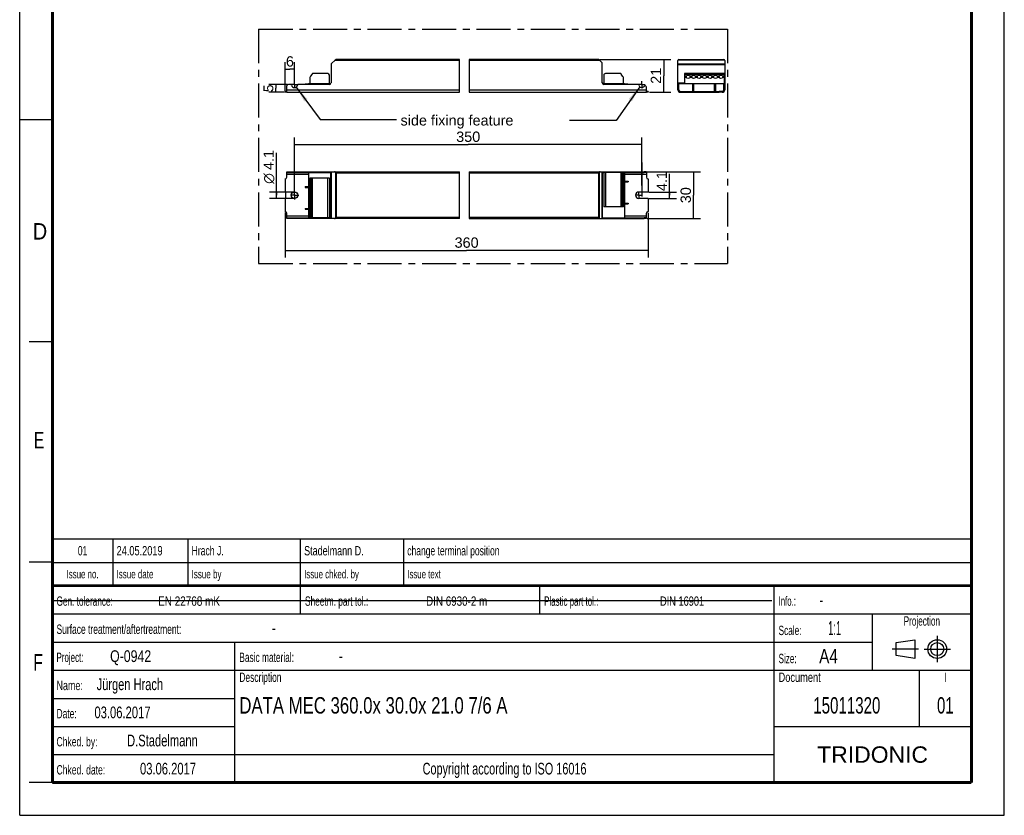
# Model space of a CAD drawing. Header units: millimetres. Extents: x 0 to 210, y 0 to 297.
# Tile 1 of 2: x 0 to 210, y 0 to 170. Entities that reach past the tile are written whole.
import ezdxf
from ezdxf.enums import TextEntityAlignment as Align

# ---------------------------------------------------------------- set-up
doc = ezdxf.new("R2010")
doc.units = ezdxf.units.MM
doc.header["$LTSCALE"] = 19.36
doc.linetypes.add('CENTER', pattern=[0.6, 0.375, -0.075, 0.075, -0.075])
doc.layers.get('0').update_dxf_attribs({"linetype": 'CONTINUOUS'})
for name, color, linetype in [('DEFAULT_1', 7, 'CENTER'), ('Z_AXIS', 7, 'CONTINUOUS'), ('Z_DIM_2D', 7, 'CONTINUOUS'), ('Z_NOTICE', 7, 'CONTINUOUS')]:
    doc.layers.add(name, color=color, linetype=linetype)
doc.styles.get("Standard").update_dxf_attribs({"font": 'txt', "width": 0.7})
doc.styles.add('TEXTSTYLE_2', font='txt', dxfattribs={"width": 0.75})
doc.styles.add('TEXTSTYLE_3', font='helveticaneueltw1g-ltcn.otf')
doc.styles.add('TEXTSTYLE_4', font='gdt', dxfattribs={"width": 0.7})
doc.styles.add('TEXTSTYLE_5', font='arial.ttf')
doc.dimstyles.new('DIMSTYLE_1', dxfattribs={"dimtxt": 2.2, "dimasz": 3.5, "dimexe": 1.5, "dimexo": 0, "dimgap": 0.55, "dimtad": 1, "dimdec": 1, "dimlfac": 3, "dimdsep": 46, "dimtxsty": 'TEXTSTYLE_3', "dimblk": '_FILLED', "dimblk1": '_FILLED', "dimblk2": '_FILLED', "dimcen": 0.09, "dimclrt": 5, "dimadec": 1, "dimazin": 2, "dimtp": 0.1, "dimtm": 0.1, "dimtfac": 1, "dimtdec": 1, "dimtofl": 0, "dimtmove": 0, "dimatfit": 3, "dimldrblk": '_FILLED', "dimfxl": 1, "dimtolj": 1, "dimarcsym": 0})
doc.dimstyles.new('DIMSTYLE_2', dxfattribs={"dimtxt": 2.2, "dimasz": 3.5, "dimexe": 1.5, "dimexo": 0, "dimgap": 0.55, "dimtad": 1, "dimdec": 1, "dimlfac": 3, "dimdsep": 46, "dimtxsty": 'TEXTSTYLE_3', "dimblk": '_FILLED', "dimblk1": '_FILLED', "dimblk2": '_FILLED', "dimcen": 0.09, "dimclrt": 5, "dimadec": 1, "dimazin": 2, "dimtp": 0.2, "dimtm": 0.2, "dimtfac": 1, "dimtdec": 1, "dimtofl": 0, "dimtmove": 0, "dimatfit": 3, "dimldrblk": '_FILLED', "dimfxl": 1, "dimtolj": 1, "dimarcsym": 0})
doc.dimstyles.new('DIMSTYLE_3', dxfattribs={"dimtxt": 2.2, "dimasz": 3.5, "dimexe": 1.5, "dimexo": 0, "dimgap": 0.55, "dimtad": 1, "dimdec": 1, "dimlfac": 3, "dimdsep": 46, "dimtxsty": 'TEXTSTYLE_3', "dimblk": '_FILLED', "dimblk1": '_FILLED', "dimblk2": '_FILLED', "dimcen": 0.09, "dimclrt": 5, "dimadec": 1, "dimazin": 2, "dimtp": 0.5, "dimtm": 0.5, "dimtfac": 1, "dimtdec": 1, "dimtofl": 0, "dimtmove": 0, "dimatfit": 3, "dimldrblk": '_FILLED', "dimfxl": 1, "dimtolj": 1, "dimarcsym": 0})
doc.dimstyles.new('DIMSTYLE_4', dxfattribs={"dimtxt": 2.1, "dimasz": 3.5, "dimexe": 1.5, "dimexo": 0, "dimgap": 0.525, "dimtad": 1, "dimdec": 1, "dimlfac": 3, "dimdsep": 46, "dimtxsty": 'TEXTSTYLE_3', "dimblk": '_FILLED', "dimblk1": '_FILLED', "dimblk2": '_FILLED', "dimcen": 0.09, "dimclrt": 5, "dimadec": 1, "dimazin": 2, "dimtp": 0.1, "dimtm": 0.1, "dimtfac": 1, "dimtdec": 1, "dimtofl": 0, "dimtmove": 0, "dimatfit": 3, "dimldrblk": '_FILLED', "dimfxl": 1, "dimtolj": 1, "dimarcsym": 0})
doc.dimstyles.get("Standard").update_dxf_attribs({"dimtxt": 3.5, "dimasz": 3.5, "dimexe": 1.5, "dimexo": 0, "dimtad": 1, "dimdec": 1, "dimdsep": 46, "dimtxsty": 'STANDARD', "dimblk": '_FILLED', "dimblk1": '_FILLED', "dimblk2": '_FILLED', "dimcen": 0.09, "dimclrt": 5, "dimadec": 1, "dimazin": 2, "dimtol": 1, "dimtp": 0.1, "dimtm": 0.1, "dimtfac": 1, "dimtdec": 1, "dimtofl": 0, "dimtmove": 0, "dimatfit": 3, "dimldrblk": '_FILLED', "dimfxl": 1, "dimtolj": 1, "dimarcsym": 0})

# ---------------------------------------------------------------- blocks, each defined once
blk = doc.blocks.new('PROJEKTIONSMETHODE_BL0', base_point=(192.31, 35.47))
at = {"color": 2, "linetype": 'CONTINUOUS'}
for p, q in [((186.91, 36.87), (190.91, 37.47)), ((186.91, 34.07), (186.91, 36.87)), ((190.91, 37.47), (190.91, 33.47)), ((190.91, 33.47), (186.91, 34.07))]:
    blk.add_line(p, q, dxfattribs=at)
for radius in [2, 1.4]:
    blk.add_circle((195.71, 35.47), radius, dxfattribs=at)
at = {"layer": 'DEFAULT_1', "color": 2, "linetype": 'CENTER'}
for p, q in [((195.71, 38.27), (195.71, 32.67)), ((191.71, 35.47), (186.11, 35.47)), ((192.91, 35.47), (198.5, 35.47))]:
    blk.add_line(p, q, dxfattribs=at)
blk = doc.blocks.new('*D0')
at = {"layer": 'Z_DIM_2D', "color": 2, "linetype": 'CONTINUOUS'}
for p, q in [((138.59, 132.31), (138.59, 136.88)), ((134.18, 132.99), (140.09, 132.99)), ((138.59, 132.99), (138.59, 132.31)), ((138.59, 131.63), (138.59, 132.31)), ((134.15, 131.63), (140.09, 131.63))]:
    blk.add_line(p, q, dxfattribs=at)
at = {"layer": 'Z_DIM_2D', "color": 5, "linetype": 'CONTINUOUS', "style": 'TEXTSTYLE_3'}
blk.add_text('4.1', height=2.2, rotation=90, dxfattribs=at).set_placement((138.04, 133.19))
blk = doc.blocks.new('_FILLED')
at = {"color": 0, "linetype": 'BYBLOCK'}
blk.add_solid([(0, 0), (-1, 0.125), (-1, -0.125)], dxfattribs=at)
blk = doc.blocks.new('_NONE')
blk = doc.blocks.new('*D1')
at = {"layer": 'Z_DIM_2D', "color": 2, "linetype": 'CONTINUOUS'}
for p, q in [((54.75, 132.31), (54.75, 141.37)), ((58.63, 132.99), (53.25, 132.99)), ((54.75, 132.99), (54.75, 132.31)), ((54.75, 131.63), (54.75, 132.31)), ((58.63, 131.63), (53.25, 131.63))]:
    blk.add_line(p, q, dxfattribs=at)
at = {"layer": 'Z_DIM_2D', "color": 5, "linetype": 'CONTINUOUS'}
for s, style, p in [('4.1', 'TEXTSTYLE_3', (54.2, 137.68)), ('n', 'TEXTSTYLE_4', (54.2, 134.74))]:
    blk.add_text(s, height=2.2, rotation=90, dxfattribs=dict(at, style=style)).set_placement(p)
blk = doc.blocks.new('*D2')
at = {"layer": 'Z_DIM_2D', "color": 2, "linetype": 'CONTINUOUS'}
for p, q in [((123.7, 161.29), (138.85, 161.29)), ((137.35, 161.29), (137.35, 157.79)), ((137.35, 154.29), (137.35, 157.79)), ((134.31, 154.29), (138.85, 154.29))]:
    blk.add_line(p, q, dxfattribs=at)
at = {"layer": 'Z_DIM_2D', "color": 5, "linetype": 'CONTINUOUS', "style": 'TEXTSTYLE_3'}
blk.add_text('21', height=2.2, rotation=90, dxfattribs=at).set_placement((136.8, 157.79), align=Align.CENTER)
blk = doc.blocks.new('*D3')
at = {"layer": 'Z_DIM_2D', "color": 2, "linetype": 'CONTINUOUS'}
for p, q in [((56.63, 154.56), (56.63, 160.71)), ((58.63, 156.61), (58.63, 160.71)), ((56.63, 159.21), (57.63, 159.21)), ((58.63, 159.21), (57.63, 159.21))]:
    blk.add_line(p, q, dxfattribs=at)
at = {"layer": 'Z_DIM_2D', "color": 5, "linetype": 'CONTINUOUS', "style": 'TEXTSTYLE_3'}
blk.add_text('6', height=2.2, dxfattribs=at).set_placement((57.63, 159.76), align=Align.CENTER)
blk = doc.blocks.new('*D4')
at = {"layer": 'Z_DIM_2D', "color": 2, "linetype": 'CONTINUOUS'}
for p, q in [((56.63, 128.59), (56.63, 119.05)), ((134.02, 128.58), (134.02, 119.05)), ((56.63, 120.55), (95.32, 120.55)), ((134.02, 120.55), (95.32, 120.55))]:
    blk.add_line(p, q, dxfattribs=at)
at = {"layer": 'Z_DIM_2D', "color": 5, "linetype": 'CONTINUOUS', "style": 'TEXTSTYLE_3'}
blk.add_text('360', height=2.2, dxfattribs=at).set_placement((95.32, 121.1), align=Align.CENTER)
blk = doc.blocks.new('*D5')
at = {"layer": 'Z_DIM_2D', "color": 2, "linetype": 'CONTINUOUS'}
for p, q in [((133.85, 137.31), (145.2, 137.31)), ((143.7, 137.31), (143.7, 132.31)), ((143.7, 127.31), (143.7, 132.31)), ((133.84, 127.31), (145.2, 127.31))]:
    blk.add_line(p, q, dxfattribs=at)
at = {"layer": 'Z_DIM_2D', "color": 5, "linetype": 'CONTINUOUS', "style": 'TEXTSTYLE_3'}
blk.add_text('30', height=2.2, rotation=90, dxfattribs=at).set_placement((143.15, 132.31), align=Align.CENTER)
blk = doc.blocks.new('*D6')
at = {"layer": 'Z_DIM_2D', "color": 2, "linetype": 'CONTINUOUS'}
for p, q in [((58.63, 133.19), (58.63, 144.64)), ((58.63, 143.14), (95.66, 143.14)), ((132.68, 143.14), (95.66, 143.14)), ((132.68, 134.41), (132.68, 144.64))]:
    blk.add_line(p, q, dxfattribs=at)
at = {"layer": 'Z_DIM_2D', "color": 5, "linetype": 'CONTINUOUS', "style": 'TEXTSTYLE_3'}
blk.add_text('350', height=2.2, dxfattribs=at).set_placement((95.66, 143.69), align=Align.CENTER)
blk = doc.blocks.new('*D7')
at = {"layer": 'Z_DIM_2D', "color": 2, "linetype": 'CONTINUOUS'}
for p, q in [((57.1, 155.96), (53.11, 155.96)), ((54.61, 155.96), (54.61, 155.12)), ((56.49, 154.29), (53.11, 154.29)), ((54.61, 154.29), (54.61, 155.12))]:
    blk.add_line(p, q, dxfattribs=at)
at = {"layer": 'Z_DIM_2D', "color": 5, "linetype": 'CONTINUOUS', "style": 'TEXTSTYLE_3'}
blk.add_text('5', height=2.1, rotation=90, dxfattribs=at).set_placement((54.09, 155.12), align=Align.CENTER)

msp = doc.modelspace()

# ---------------------------------------------------------------- linework, layer by layer
at = {"color": 2, "linetype": 'CONTINUOUS'}
for p, q in [((0, 0), (0, 297)), ((210, 0), (210, 297)), ((93.779, 154.29), (93.779, 161.29)), ((95.89, 161.29), (95.89, 154.29)), ((0, 148.5), (7, 148.5)), ((93.779, 127.311), (93.779, 137.311)), ((95.89, 137.311), (95.89, 127.311)), ((7, 101), (2, 101)), ((6.914, 48.96), (6.914, 58.96)), ((6.914, 58.96), (202.914, 58.96)), ((19.914, 48.96), (19.914, 58.96)), ((35.914, 48.96), (35.914, 58.96)), ((59.914, 48.96), (59.914, 58.96)), ((81.914, 48.96), (81.914, 58.96)), ((202.914, 48.96), (202.914, 58.96)), ((7, 54), (2, 54)), ((6.914, 53.96), (202.914, 53.96)), ((6.914, 6.96), (6.914, 48.96)), ((6.914, 48.96), (202.914, 48.96)), ((6.914, 48.96), (202.914, 48.96)), ((59.914, 42.96), (59.914, 48.96)), ((110.914, 42.96), (110.914, 48.96)), ((160.914, 6.96), (160.914, 48.96)), ((202.914, 6.96), (202.914, 48.96)), ((6.914, 42.96), (202.914, 42.96)), ((181.914, 30.96), (181.914, 42.96)), ((6.914, 36.96), (181.914, 36.96)), ((45.914, 6.96), (45.914, 36.96)), ((6.914, 30.96), (202.914, 30.96)), ((191.914, 18.96), (191.914, 30.96)), ((6.914, 24.96), (45.914, 24.96)), ((6.914, 18.96), (45.914, 18.96)), ((160.914, 18.96), (202.914, 18.96)), ((6.914, 12.96), (160.914, 12.96)), ((7, 7), (2, 7)), ((6.914, 6.96), (202.914, 6.96)), ((0, 0), (210, 0))]:
    msp.add_line(p, q, dxfattribs=at)
at = {"color": 7, "linetype": 'CONTINUOUS'}
for p, q in [((66.397, 160.193), (66.397, 156.29)), ((66.465, 160.358), (67.328, 161.221)), ((93.779, 161.29), (67.493, 161.29)), ((123.459, 161.29), (95.89, 161.29)), ((123.624, 161.221), (124.182, 160.663)), ((124.251, 156.29), (124.251, 160.498)), ((140.382, 154.823), (140.382, 161.056)), ((140.615, 161.29), (150.148, 161.29)), ((150.382, 161.056), (150.382, 154.823)), ((56.963, 154.29), (56.963, 155.623)), ((57.813, 155.956), (57.297, 155.956)), ((66.063, 155.956), (59.446, 155.956)), ((60.98, 156.056), (61.63, 156.056)), ((61.63, 156.131), (61.63, 155.956)), ((66.063, 156.131), (66.357, 156.131)), ((124.291, 156.131), (129.017, 156.131)), ((131.867, 155.956), (124.584, 155.956)), ((129.017, 156.131), (129.017, 155.956)), ((129.017, 156.056), (129.667, 156.056)), ((140.382, 155.956), (140.548, 155.956)), ((140.548, 154.823), (140.548, 156.131)), ((140.548, 156.131), (150.215, 156.131)), ((143.548, 154.456), (143.548, 156.056)), ((143.548, 156.056), (143.715, 156.056)), ((143.715, 156.056), (143.715, 154.456)), ((148.215, 156.056), (148.382, 156.056)), ((148.215, 154.456), (148.215, 156.056)), ((148.382, 156.056), (148.382, 154.456)), ((150.215, 154.823), (150.215, 156.131)), ((150.215, 155.956), (150.382, 155.956)), ((56.963, 154.29), (93.779, 154.29)), ((95.89, 154.29), (133.684, 154.29)), ((133.684, 154.29), (133.684, 155.379)), ((140.915, 154.456), (141.548, 154.456)), ((140.915, 154.29), (141.548, 154.29)), ((149.848, 154.456), (149.215, 154.456)), ((149.848, 154.29), (149.215, 154.29)), ((56.963, 136.145), (56.963, 137.311)), ((56.963, 137.311), (93.779, 137.311)), ((56.963, 137.145), (66.357, 137.145)), ((61.63, 137.145), (61.63, 127.478)), ((66.357, 127.478), (66.357, 137.145)), ((66.397, 137.311), (66.397, 127.311)), ((95.89, 137.311), (133.207, 137.311)), ((124.251, 137.311), (124.251, 127.311)), ((124.251, 137.145), (124.584, 137.145)), ((129.017, 137.145), (133.207, 137.145)), ((129.017, 137.145), (129.017, 127.478)), ((133.684, 137.145), (133.684, 136.145)), ((129.017, 135.311), (129.767, 135.311)), ((129.017, 135.145), (129.767, 135.145)), ((129.767, 135.311), (129.767, 135.145)), ((60.88, 134.145), (60.88, 133.978)), ((60.88, 134.145), (61.63, 134.145)), ((60.88, 133.978), (61.63, 133.978)), ((129.017, 130.645), (129.767, 130.645)), ((129.017, 130.478), (129.767, 130.478)), ((129.767, 130.645), (129.767, 130.478)), ((56.963, 127.311), (56.963, 128.478)), ((60.88, 129.478), (60.88, 129.311)), ((60.88, 129.478), (61.63, 129.478)), ((60.88, 129.311), (61.63, 129.311)), ((133.684, 127.478), (133.684, 128.478)), ((56.963, 127.478), (61.63, 127.478)), ((93.779, 127.311), (56.963, 127.311)), ((66.063, 127.478), (66.357, 127.478)), ((95.89, 127.311), (133.207, 127.311)), ((124.251, 127.478), (133.207, 127.478)), ((7.1, 45.829), (160.431, 45.819))]:
    msp.add_line(p, q, dxfattribs=at)
at = {"color": 9, "linetype": 'CONTINUOUS'}
for p, q in [((93.779, 161.056), (67.163, 161.056)), ((123.789, 161.056), (95.89, 161.056)), ((140.382, 160.358), (150.382, 160.358)), ((140.382, 160.193), (150.382, 160.193)), ((140.45, 161.221), (150.313, 161.221)), ((140.382, 156.29), (141.765, 156.29)), ((140.382, 155.623), (140.548, 155.623)), ((143.548, 155.956), (143.715, 155.956)), ((148.215, 155.956), (148.382, 155.956)), ((150.215, 155.623), (150.382, 155.623)), ((150.232, 156.29), (150.382, 156.29)), ((56.963, 154.823), (93.779, 154.823)), ((95.89, 154.823), (133.684, 154.823)), ((56.963, 136.778), (61.63, 136.778)), ((57.297, 137.311), (57.297, 137.145)), ((57.813, 137.145), (57.813, 137.311)), ((57.977, 137.145), (57.977, 137.311)), ((59.283, 137.311), (59.283, 137.145)), ((59.446, 137.311), (59.446, 137.145)), ((66.063, 137.311), (66.063, 137.145)), ((66.465, 137.311), (66.465, 127.311)), ((67.328, 137.243), (67.328, 127.38)), ((67.493, 137.078), (67.493, 127.545)), ((67.493, 137.078), (93.779, 137.078)), ((95.89, 137.078), (123.459, 137.078)), ((123.459, 137.078), (123.459, 127.545)), ((123.624, 137.243), (123.624, 127.38)), ((124.182, 137.311), (124.182, 127.311)), ((124.584, 137.161), (124.584, 137.311)), ((129.017, 136.778), (133.684, 136.778)), ((131.867, 137.145), (131.867, 137.311)), ((132.031, 137.145), (132.031, 137.311)), ((129.667, 135.311), (129.667, 135.145)), ((60.98, 134.145), (60.98, 133.978)), ((129.667, 130.645), (129.667, 130.478)), ((60.98, 129.478), (60.98, 129.311)), ((61.63, 127.845), (56.963, 127.845)), ((57.297, 127.478), (57.297, 127.311)), ((57.813, 127.311), (57.813, 127.478)), ((57.977, 127.311), (57.977, 127.478)), ((59.283, 127.478), (59.283, 127.311)), ((59.446, 127.478), (59.446, 127.311)), ((66.063, 127.461), (66.063, 127.311)), ((93.779, 127.545), (67.493, 127.545)), ((123.459, 127.545), (95.89, 127.545)), ((124.584, 127.311), (124.584, 127.478)), ((133.684, 127.845), (129.017, 127.845)), ((131.867, 127.311), (131.867, 127.478)), ((132.031, 127.311), (132.031, 127.478))]:
    msp.add_line(p, q, dxfattribs=at)
at = {"color": 7, "linetype": 'CONTINUOUS'}
for points, const_width in [([(7, 7), (7, 290)], 0.7), ([(203, 7), (203, 290)], 0.7), ([(7, 49), (203, 49)], 0.5), ([(7, 7), (203, 7)], 0.7)]:
    msp.add_lwpolyline(points, dxfattribs=dict(at, const_width=const_width))
for points in [[(67.328, 137.243), (67.307, 137.262), (67.283, 137.278), (67.257, 137.292), (67.227, 137.302), (67.196, 137.309), (67.163, 137.311)], [(67.379, 137.192), (67.353, 137.218), (67.328, 137.243)], [(67.493, 137.078), (67.464, 137.107), (67.435, 137.136), (67.379, 137.192)], [(123.573, 137.192), (123.517, 137.136), (123.488, 137.107), (123.459, 137.078)], [(123.624, 137.243), (123.599, 137.218), (123.573, 137.192)], [(123.789, 137.311), (123.756, 137.309), (123.725, 137.302), (123.696, 137.292), (123.669, 137.278), (123.645, 137.262), (123.624, 137.243)], [(67.163, 127.311), (67.196, 127.314), (67.227, 127.32), (67.257, 127.331), (67.283, 127.345), (67.307, 127.361), (67.328, 127.38)], [(67.379, 127.431), (67.353, 127.404), (67.328, 127.38)], [(67.493, 127.545), (67.464, 127.516), (67.435, 127.487), (67.379, 127.431)], [(123.459, 127.545), (123.488, 127.515), (123.517, 127.487), (123.573, 127.431)], [(123.573, 127.431), (123.599, 127.405), (123.624, 127.38)], [(123.624, 127.38), (123.645, 127.361), (123.669, 127.345), (123.696, 127.331), (123.725, 127.32), (123.756, 127.314), (123.789, 127.311)]]:
    msp.add_lwpolyline(points, dxfattribs=at)
for centre, radius, start, end in [((66.63, 160.193), 0.233, 135, 180), ((67.493, 161.056), 0.233, 90, 135), ((123.459, 161.056), 0.233, 45, 90), ((124.017, 160.498), 0.233, 0, 45), ((140.615, 161.056), 0.233, 90, 180), ((150.148, 161.056), 0.233, 0, 90), ((57.297, 155.623), 0.333, 90, 180), ((57.813, 155.79), 0.167, 11.53696, 90), ((58.63, 155.956), 0.667, 191.53696, 348.46304), ((59.446, 155.79), 0.167, 90, 168.46304), ((60.98, 155.956), 0.1, 90, 180), ((66.063, 156.29), 0.333, 270, 360), ((124.584, 156.29), 0.333, 180, 270), ((129.667, 155.956), 0.1, 0, 90), ((131.867, 155.79), 0.167, 11.53696, 90), ((132.684, 155.956), 0.667, 191.53696, 321.61591), ((140.915, 154.823), 0.533, 180, 270), ((140.915, 154.823), 0.367, 180, 270), ((149.848, 154.823), 0.533, 270, 360), ((149.848, 154.823), 0.367, 270, 360)]:
    msp.add_arc(centre, radius, start, end, dxfattribs=at)
at = {"layer": 'DEFAULT_1', "color": 5, "linetype": 'CENTER'}
for p, q in [((50.967, 167.757), (50.967, 117.744)), ((50.967, 167.757), (150.982, 167.757)), ((150.982, 167.757), (150.982, 117.744)), ((50.967, 117.744), (150.982, 117.744))]:
    msp.add_line(p, q, dxfattribs=at)
at = {"layer": 'Z_AXIS', "color": 7, "linetype": 'CONTINUOUS'}
for p, q in [((62.334, 158.036), (61.994, 157.696)), ((62.363, 158.198), (62.363, 158.106)), ((65.73, 158.265), (62.43, 158.265)), ((66.063, 156.131), (66.063, 157.931)), ((124.584, 157.907), (124.584, 156.131)), ((128.217, 158.265), (124.917, 158.265)), ((128.284, 158.106), (128.284, 158.198)), ((128.659, 157.676), (128.326, 158.025)), ((141.765, 158.265), (141.765, 156.131)), ((150.232, 158.265), (141.765, 158.265)), ((150.232, 158.265), (150.232, 156.131)), ((61.63, 156.131), (66.063, 156.131)), ((61.897, 157.46), (61.897, 156.131)), ((128.751, 156.131), (128.751, 157.446)), ((150.232, 156.131), (150.215, 156.131)), ((56.63, 154.29), (56.63, 154.456)), ((56.963, 154.456), (56.63, 154.456)), ((56.963, 154.29), (56.63, 154.29)), ((134.017, 154.456), (133.684, 154.456)), ((134.017, 154.29), (133.684, 154.29)), ((134.017, 154.456), (134.017, 154.29)), ((141.548, 154.456), (149.215, 154.456)), ((141.548, 154.29), (149.215, 154.29)), ((141.882, 154.29), (141.882, 154.456)), ((144.698, 154.29), (144.698, 154.456)), ((146.065, 154.29), (146.065, 154.456)), ((148.882, 154.29), (148.882, 154.456)), ((128.751, 137.161), (124.583, 137.161)), ((124.583, 137.161), (124.583, 129.861)), ((124.917, 137.161), (124.917, 129.861)), ((128.284, 137.161), (128.284, 129.861)), ((128.326, 137.161), (128.326, 129.861)), ((128.751, 129.861), (128.751, 137.161)), ((128.751, 137.145), (129.017, 137.145)), ((133.684, 137.311), (133.207, 137.311)), ((133.207, 137.145), (133.207, 137.311)), ((133.684, 137.145), (133.207, 137.145)), ((133.684, 137.311), (133.684, 137.145)), ((56.63, 135.811), (56.63, 132.995)), ((61.897, 135.495), (61.897, 135.928)), ((66.063, 135.928), (61.897, 135.928)), ((61.897, 135.477), (61.897, 134.779)), ((61.897, 134.328), (61.897, 134.761)), ((62.363, 127.461), (62.363, 135.928)), ((66.063, 135.928), (66.063, 127.461)), ((134.017, 135.811), (134.017, 132.995)), ((56.63, 132.995), (56.663, 132.995)), ((56.73, 131.695), (56.73, 132.928)), ((61.897, 134.31), (61.897, 133.612)), ((61.897, 133.161), (61.897, 133.595)), ((61.897, 133.143), (61.897, 132.446)), ((61.897, 131.995), (61.897, 132.428)), ((134.017, 132.995), (132.017, 132.995)), ((56.63, 131.628), (56.63, 128.811)), ((56.63, 131.628), (56.663, 131.628)), ((61.897, 131.977), (61.897, 131.279)), ((61.897, 130.828), (61.897, 131.261)), ((61.897, 130.81), (61.897, 130.112)), ((134.017, 131.628), (132.017, 131.628)), ((134.017, 131.628), (134.017, 128.811)), ((61.897, 129.661), (61.897, 130.095)), ((61.897, 129.643), (61.897, 128.946)), ((61.897, 128.495), (61.897, 128.928)), ((61.897, 128.477), (61.897, 127.779)), ((128.751, 129.861), (124.583, 129.861)), ((61.63, 127.478), (61.897, 127.478)), ((61.897, 127.461), (61.897, 127.761)), ((66.063, 127.461), (61.897, 127.461)), ((133.684, 127.478), (133.207, 127.478)), ((133.207, 127.311), (133.207, 127.478)), ((133.684, 127.311), (133.207, 127.311)), ((133.684, 127.478), (133.684, 127.311))]:
    msp.add_line(p, q, dxfattribs=at)
at = {"layer": 'Z_AXIS', "color": 9, "linetype": 'CONTINUOUS'}
for p, q in [((150.232, 158.198), (141.765, 158.198)), ((150.232, 158.106), (141.765, 158.106)), ((150.232, 158.036), (141.765, 158.036)), ((142.22, 157.696), (141.765, 157.696)), ((143.386, 157.696), (142.911, 157.696)), ((144.553, 157.696), (144.077, 157.696)), ((145.72, 157.696), (145.244, 157.696)), ((146.886, 157.696), (146.411, 157.696)), ((148.053, 157.696), (147.577, 157.696)), ((149.22, 157.696), (148.744, 157.696)), ((150.232, 157.696), (149.911, 157.696)), ((142.216, 157.46), (141.765, 157.46)), ((143.383, 157.46), (142.914, 157.46)), ((144.55, 157.46), (144.081, 157.46)), ((145.716, 157.46), (145.247, 157.46)), ((146.883, 157.46), (146.414, 157.46)), ((148.05, 157.46), (147.581, 157.46)), ((149.216, 157.46), (148.747, 157.46)), ((150.232, 157.46), (149.914, 157.46)), ((141.548, 154.456), (141.548, 154.29)), ((144.765, 154.456), (144.765, 154.29)), ((145.998, 154.456), (145.998, 154.29)), ((149.215, 154.456), (149.215, 154.29)), ((128.217, 137.161), (128.217, 129.861)), ((128.659, 137.161), (128.659, 136.846)), ((61.994, 135.473), (61.994, 135.928)), ((61.994, 134.307), (61.994, 134.782)), ((62.334, 127.461), (62.334, 135.928)), ((62.43, 127.461), (62.43, 135.928)), ((65.73, 127.461), (65.73, 135.928)), ((128.659, 136.143), (128.659, 135.68)), ((128.659, 134.976), (128.659, 134.513)), ((61.994, 133.14), (61.994, 133.616)), ((61.994, 131.973), (61.994, 132.449)), ((128.659, 133.809), (128.659, 133.346)), ((128.659, 132.643), (128.659, 132.18)), ((61.994, 130.807), (61.994, 131.282)), ((128.659, 131.476), (128.659, 131.013)), ((128.659, 130.309), (128.659, 129.861)), ((61.994, 129.64), (61.994, 130.116)), ((61.994, 128.473), (61.994, 128.949)), ((61.994, 127.461), (61.994, 127.782))]:
    msp.add_line(p, q, dxfattribs=at)
at = {"layer": 'Z_AXIS', "color": 7, "linetype": 'CENTER'}
for p, q in [((58.63, 155.956), (57.959, 155.956)), ((58.63, 155.956), (58.63, 156.627)), ((58.63, 155.956), (58.63, 155.286)), ((58.63, 155.956), (59.301, 155.956)), ((132.684, 155.956), (131.982, 155.956)), ((132.684, 155.956), (132.684, 156.658)), ((132.684, 155.956), (133.386, 155.956)), ((132.684, 155.956), (132.684, 155.255)), ((132.684, 139.311), (132.684, 131.098)), ((58.63, 132.311), (57.747, 132.311)), ((58.63, 132.311), (58.63, 133.194)), ((58.63, 132.311), (58.63, 131.429)), ((58.63, 132.311), (59.513, 132.311)), ((132.017, 132.311), (131.234, 132.311)), ((132.017, 132.311), (132.017, 133.094)), ((132.017, 132.311), (132.8, 132.311)), ((132.017, 132.311), (132.017, 131.528))]:
    msp.add_line(p, q, dxfattribs=at)
at = {"layer": 'Z_AXIS', "color": 7, "linetype": 'CONTINUOUS'}
for points in [[(128.659, 136.846), (128.622, 136.833), (128.588, 136.816), (128.558, 136.796), (128.53, 136.774), (128.505, 136.749), (128.483, 136.723), (128.465, 136.696), (128.449, 136.668), (128.435, 136.639), (128.425, 136.61), (128.417, 136.582), (128.411, 136.553), (128.408, 136.524), (128.407, 136.495)], [(128.726, 136.861), (128.716, 136.861), (128.7, 136.858), (128.681, 136.853), (128.659, 136.846)], [(128.751, 136.839), (128.749, 136.848), (128.745, 136.855), (128.738, 136.86), (128.728, 136.861), (128.726, 136.861)], [(61.897, 135.477), (61.897, 135.482), (61.899, 135.487), (61.901, 135.49), (61.905, 135.493), (61.91, 135.494), (61.916, 135.495)], [(61.916, 134.761), (61.907, 134.762), (61.901, 134.766), (61.898, 134.771), (61.897, 134.779)], [(61.916, 135.495), (61.925, 135.494), (61.935, 135.492), (61.947, 135.489)], [(61.994, 134.782), (61.977, 134.776), (61.961, 134.771), (61.947, 134.767), (61.935, 134.764), (61.925, 134.762), (61.916, 134.761)], [(61.947, 135.489), (61.961, 135.485), (61.977, 135.48), (61.994, 135.473)], [(61.994, 134.782), (62.035, 134.8), (62.072, 134.821), (62.105, 134.846), (62.135, 134.873), (62.16, 134.902), (62.182, 134.933), (62.2, 134.965), (62.214, 134.998), (62.225, 135.03), (62.232, 135.063), (62.237, 135.096), (62.238, 135.128), (62.237, 135.161), (62.232, 135.193), (62.225, 135.226), (62.214, 135.258), (62.2, 135.291), (62.182, 135.323), (62.16, 135.354), (62.135, 135.383), (62.105, 135.41), (62.072, 135.435), (62.035, 135.456), (61.994, 135.473)], [(128.407, 136.495), (128.408, 136.466), (128.411, 136.437), (128.417, 136.408), (128.425, 136.379), (128.435, 136.35), (128.449, 136.321), (128.465, 136.293), (128.483, 136.266), (128.505, 136.24), (128.53, 136.216), (128.558, 136.193), (128.588, 136.173), (128.622, 136.157), (128.659, 136.143)], [(128.659, 135.68), (128.622, 135.666), (128.588, 135.649), (128.558, 135.629), (128.53, 135.607), (128.505, 135.583), (128.483, 135.557), (128.465, 135.529), (128.449, 135.501), (128.435, 135.473), (128.425, 135.444), (128.417, 135.415), (128.411, 135.386), (128.408, 135.357), (128.407, 135.328)], [(128.407, 135.328), (128.408, 135.299), (128.411, 135.27), (128.417, 135.241), (128.425, 135.212), (128.435, 135.183), (128.449, 135.155), (128.465, 135.127), (128.483, 135.099), (128.505, 135.073), (128.53, 135.049), (128.558, 135.027), (128.588, 135.007), (128.622, 134.99), (128.659, 134.976)], [(128.659, 134.513), (128.622, 134.499), (128.588, 134.483), (128.558, 134.463), (128.53, 134.44), (128.505, 134.416), (128.483, 134.39), (128.465, 134.363), (128.449, 134.335), (128.435, 134.306), (128.425, 134.277), (128.417, 134.248), (128.411, 134.219), (128.408, 134.19), (128.407, 134.161)], [(128.659, 136.143), (128.681, 136.136), (128.7, 136.131), (128.716, 136.129), (128.726, 136.128)], [(128.726, 135.695), (128.716, 135.694), (128.7, 135.691), (128.681, 135.687), (128.659, 135.68)], [(128.659, 134.976), (128.681, 134.969), (128.7, 134.965), (128.716, 134.962), (128.726, 134.961)], [(128.726, 134.528), (128.716, 134.527), (128.7, 134.525), (128.681, 134.52), (128.659, 134.513)], [(128.726, 136.128), (128.728, 136.128), (128.738, 136.13), (128.745, 136.134), (128.749, 136.141), (128.751, 136.151)], [(128.751, 135.672), (128.749, 135.682), (128.745, 135.689), (128.738, 135.693), (128.728, 135.695), (128.726, 135.695)], [(128.726, 134.961), (128.728, 134.961), (128.738, 134.963), (128.745, 134.967), (128.749, 134.974), (128.751, 134.984)], [(128.751, 134.505), (128.749, 134.515), (128.745, 134.522), (128.738, 134.526), (128.728, 134.528), (128.726, 134.528)], [(61.897, 134.31), (61.897, 134.316), (61.899, 134.32), (61.901, 134.324), (61.905, 134.326), (61.91, 134.328), (61.916, 134.328)], [(61.916, 133.595), (61.907, 133.596), (61.901, 133.599), (61.898, 133.605), (61.897, 133.612)], [(61.897, 133.143), (61.897, 133.149), (61.899, 133.154), (61.901, 133.157), (61.905, 133.159), (61.91, 133.161), (61.916, 133.161)], [(61.916, 132.428), (61.907, 132.429), (61.901, 132.432), (61.898, 132.438), (61.897, 132.446)], [(61.916, 134.328), (61.925, 134.327), (61.935, 134.325), (61.947, 134.322)], [(61.994, 133.616), (61.977, 133.61), (61.961, 133.604), (61.947, 133.6), (61.935, 133.597), (61.925, 133.595), (61.916, 133.595)], [(61.916, 133.161), (61.925, 133.161), (61.935, 133.159), (61.947, 133.156)], [(61.994, 132.449), (61.977, 132.443), (61.961, 132.438), (61.947, 132.434), (61.935, 132.43), (61.925, 132.429), (61.916, 132.428)], [(61.947, 134.322), (61.961, 134.318), (61.977, 134.313), (61.994, 134.307)], [(61.947, 133.156), (61.961, 133.151), (61.977, 133.146), (61.994, 133.14)], [(61.994, 133.616), (62.035, 133.634), (62.072, 133.655), (62.105, 133.679), (62.135, 133.706), (62.16, 133.736), (62.182, 133.767), (62.2, 133.799), (62.214, 133.831), (62.225, 133.864), (62.232, 133.896), (62.237, 133.929), (62.238, 133.961), (62.237, 133.994), (62.232, 134.026), (62.225, 134.059), (62.214, 134.092), (62.2, 134.124), (62.182, 134.156), (62.16, 134.187), (62.135, 134.216), (62.105, 134.243), (62.072, 134.268), (62.035, 134.289), (61.994, 134.307)], [(61.994, 132.449), (62.035, 132.467), (62.072, 132.488), (62.105, 132.512), (62.135, 132.54), (62.16, 132.569), (62.182, 132.6), (62.2, 132.632), (62.214, 132.664), (62.225, 132.697), (62.232, 132.73), (62.237, 132.762), (62.238, 132.795), (62.237, 132.827), (62.232, 132.86), (62.225, 132.892), (62.214, 132.925), (62.2, 132.958), (62.182, 132.989), (62.16, 133.02), (62.135, 133.05), (62.105, 133.077), (62.072, 133.101), (62.035, 133.122), (61.994, 133.14)], [(128.407, 134.161), (128.408, 134.132), (128.411, 134.103), (128.417, 134.074), (128.425, 134.045), (128.435, 134.017), (128.449, 133.988), (128.465, 133.96), (128.483, 133.933), (128.505, 133.907), (128.53, 133.882), (128.558, 133.86), (128.588, 133.84), (128.622, 133.823), (128.659, 133.809)], [(128.659, 133.346), (128.622, 133.333), (128.588, 133.316), (128.558, 133.296), (128.53, 133.274), (128.505, 133.249), (128.483, 133.223), (128.465, 133.196), (128.449, 133.168), (128.435, 133.139), (128.425, 133.11), (128.417, 133.082), (128.411, 133.053), (128.408, 133.024), (128.407, 132.995)], [(128.407, 132.995), (128.408, 132.966), (128.411, 132.937), (128.417, 132.908), (128.425, 132.879), (128.435, 132.85), (128.449, 132.821), (128.465, 132.793), (128.483, 132.766), (128.505, 132.74), (128.53, 132.716), (128.558, 132.693), (128.588, 132.673), (128.622, 132.657), (128.659, 132.643)], [(128.659, 133.809), (128.681, 133.803), (128.7, 133.798), (128.716, 133.795), (128.726, 133.795)], [(128.726, 133.361), (128.716, 133.361), (128.7, 133.358), (128.681, 133.353), (128.659, 133.346)], [(128.659, 132.643), (128.681, 132.636), (128.7, 132.631), (128.716, 132.629), (128.726, 132.628)], [(128.726, 133.795), (128.728, 133.795), (128.738, 133.796), (128.745, 133.8), (128.749, 133.807), (128.751, 133.817)], [(128.751, 133.339), (128.749, 133.348), (128.745, 133.355), (128.738, 133.36), (128.728, 133.361), (128.726, 133.361)], [(128.726, 132.628), (128.728, 132.628), (128.738, 132.63), (128.745, 132.634), (128.749, 132.641), (128.751, 132.651)], [(61.897, 131.977), (61.897, 131.982), (61.899, 131.987), (61.901, 131.99), (61.905, 131.993), (61.91, 131.994), (61.916, 131.995)], [(61.916, 131.261), (61.907, 131.262), (61.901, 131.266), (61.898, 131.271), (61.897, 131.279)], [(61.897, 130.81), (61.897, 130.816), (61.899, 130.82), (61.901, 130.824), (61.905, 130.826), (61.91, 130.828), (61.916, 130.828)], [(61.916, 131.995), (61.925, 131.994), (61.935, 131.992), (61.947, 131.989)], [(61.994, 131.282), (61.977, 131.276), (61.961, 131.271), (61.947, 131.267), (61.935, 131.264), (61.925, 131.262), (61.916, 131.261)], [(61.916, 130.828), (61.925, 130.827), (61.935, 130.825), (61.947, 130.822)], [(61.947, 131.989), (61.961, 131.985), (61.977, 131.98), (61.994, 131.973)], [(61.947, 130.822), (61.961, 130.818), (61.977, 130.813), (61.994, 130.807)], [(61.994, 131.282), (62.035, 131.3), (62.072, 131.321), (62.105, 131.346), (62.135, 131.373), (62.16, 131.402), (62.182, 131.433), (62.2, 131.465), (62.214, 131.498), (62.225, 131.53), (62.232, 131.563), (62.237, 131.596), (62.238, 131.628), (62.237, 131.661), (62.232, 131.693), (62.225, 131.726), (62.214, 131.758), (62.2, 131.791), (62.182, 131.823), (62.16, 131.854), (62.135, 131.883), (62.105, 131.91), (62.072, 131.935), (62.035, 131.956), (61.994, 131.973)], [(61.994, 130.116), (62.035, 130.134), (62.072, 130.155), (62.105, 130.179), (62.135, 130.206), (62.16, 130.236), (62.182, 130.267), (62.2, 130.299), (62.214, 130.331), (62.225, 130.364), (62.232, 130.396), (62.237, 130.429), (62.238, 130.461), (62.237, 130.494), (62.232, 130.526), (62.225, 130.559), (62.214, 130.592), (62.2, 130.624), (62.182, 130.656), (62.16, 130.687), (62.135, 130.716), (62.105, 130.743), (62.072, 130.768), (62.035, 130.789), (61.994, 130.807)], [(128.659, 132.18), (128.622, 132.166), (128.588, 132.149), (128.558, 132.129), (128.53, 132.107), (128.505, 132.083), (128.483, 132.057), (128.465, 132.029), (128.449, 132.001), (128.435, 131.973), (128.425, 131.944), (128.417, 131.915), (128.411, 131.886), (128.408, 131.857), (128.407, 131.828)], [(128.407, 131.828), (128.408, 131.799), (128.411, 131.77), (128.417, 131.741), (128.425, 131.712), (128.435, 131.683), (128.449, 131.655), (128.465, 131.627), (128.483, 131.599), (128.505, 131.573), (128.53, 131.549), (128.558, 131.527), (128.588, 131.507), (128.622, 131.49), (128.659, 131.476)], [(128.659, 131.013), (128.622, 130.999), (128.588, 130.983), (128.558, 130.963), (128.53, 130.94), (128.505, 130.916), (128.483, 130.89), (128.465, 130.863), (128.449, 130.835), (128.435, 130.806), (128.425, 130.777), (128.417, 130.748), (128.411, 130.719), (128.408, 130.69), (128.407, 130.661)], [(128.407, 130.661), (128.408, 130.632), (128.411, 130.603), (128.417, 130.574), (128.425, 130.545), (128.435, 130.517), (128.449, 130.488), (128.465, 130.46), (128.483, 130.433), (128.505, 130.407), (128.53, 130.382), (128.558, 130.36), (128.588, 130.34), (128.622, 130.323), (128.659, 130.309)], [(128.659, 132.18), (128.681, 132.187), (128.7, 132.191), (128.716, 132.194), (128.726, 132.195)], [(128.726, 131.461), (128.716, 131.462), (128.7, 131.465), (128.681, 131.469), (128.659, 131.476)], [(128.659, 131.013), (128.681, 131.02), (128.7, 131.025), (128.716, 131.027), (128.726, 131.028)], [(128.726, 130.295), (128.716, 130.295), (128.7, 130.298), (128.681, 130.303), (128.659, 130.309)], [(128.726, 132.195), (128.728, 132.195), (128.738, 132.193), (128.745, 132.189), (128.749, 132.182), (128.751, 132.172)], [(128.751, 131.484), (128.749, 131.474), (128.745, 131.467), (128.738, 131.463), (128.728, 131.461), (128.726, 131.461)], [(128.726, 131.028), (128.728, 131.028), (128.738, 131.026), (128.745, 131.022), (128.749, 131.015), (128.751, 131.005)], [(128.751, 130.317), (128.749, 130.307), (128.745, 130.3), (128.738, 130.296), (128.728, 130.295), (128.726, 130.295)], [(61.916, 130.095), (61.907, 130.096), (61.901, 130.099), (61.898, 130.105), (61.897, 130.112)], [(61.897, 129.643), (61.897, 129.649), (61.899, 129.654), (61.901, 129.657), (61.905, 129.659), (61.91, 129.661), (61.916, 129.661)], [(61.916, 128.928), (61.907, 128.929), (61.901, 128.932), (61.898, 128.938), (61.897, 128.946)], [(61.897, 128.477), (61.897, 128.482), (61.899, 128.487), (61.901, 128.49), (61.905, 128.493), (61.91, 128.494), (61.916, 128.495)], [(61.994, 130.116), (61.977, 130.11), (61.961, 130.104), (61.947, 130.1), (61.935, 130.097), (61.925, 130.095), (61.916, 130.095)], [(61.916, 129.661), (61.925, 129.661), (61.935, 129.659), (61.947, 129.656)], [(61.994, 128.949), (61.977, 128.943), (61.961, 128.938), (61.947, 128.934), (61.935, 128.93), (61.925, 128.929), (61.916, 128.928)], [(61.916, 128.495), (61.925, 128.494), (61.935, 128.492), (61.947, 128.489)], [(61.947, 129.656), (61.961, 129.651), (61.977, 129.646), (61.994, 129.64)], [(61.947, 128.489), (61.961, 128.485), (61.977, 128.48), (61.994, 128.473)], [(61.994, 128.949), (62.035, 128.967), (62.072, 128.988), (62.105, 129.012), (62.135, 129.04), (62.16, 129.069), (62.182, 129.1), (62.2, 129.132), (62.214, 129.164), (62.225, 129.197), (62.232, 129.23), (62.237, 129.262), (62.238, 129.295), (62.237, 129.327), (62.232, 129.36), (62.225, 129.392), (62.214, 129.425), (62.2, 129.458), (62.182, 129.489), (62.16, 129.52), (62.135, 129.55), (62.105, 129.577), (62.072, 129.601), (62.035, 129.622), (61.994, 129.64)], [(61.994, 127.782), (62.035, 127.8), (62.072, 127.821), (62.105, 127.846), (62.135, 127.873), (62.16, 127.902), (62.182, 127.933), (62.2, 127.965), (62.214, 127.998), (62.225, 128.03), (62.232, 128.063), (62.237, 128.096), (62.238, 128.128), (62.237, 128.161), (62.232, 128.193), (62.225, 128.226), (62.214, 128.258), (62.2, 128.291), (62.182, 128.323), (62.16, 128.354), (62.135, 128.383), (62.105, 128.41), (62.072, 128.435), (62.035, 128.456), (61.994, 128.473)], [(61.916, 127.761), (61.907, 127.762), (61.901, 127.766), (61.898, 127.771), (61.897, 127.779)], [(61.994, 127.782), (61.977, 127.776), (61.961, 127.771), (61.947, 127.767), (61.935, 127.764), (61.925, 127.762), (61.916, 127.761)]]:
    msp.add_lwpolyline(points, dxfattribs=at)
for centre, radius in [((142.565, 157.573), 0.367), ((143.732, 157.573), 0.367), ((144.898, 157.573), 0.367), ((146.065, 157.573), 0.367), ((147.232, 157.573), 0.367), ((148.398, 157.573), 0.367), ((149.565, 157.573), 0.367), ((58.63, 132.311), 0.683)]:
    msp.add_circle(centre, radius, dxfattribs=at)
for centre, radius, start, end in [((62.23, 157.46), 0.333, 135, 180), ((62.263, 158.106), 0.1, 315, 360), ((62.43, 158.198), 0.0667, 90, 180), ((65.73, 157.931), 0.333, 0, 90), ((124.916, 157.931), 0.333, 89.83952, 184.28938), ((128.217, 158.198), 0.0667, 0, 90), ((128.384, 158.106), 0.1, 180, 234.67432), ((128.417, 157.446), 0.333, 0, 43.60889), ((133.417, 155.379), 0.267, 0, 142.21684), ((56.63, 136.145), 0.333, 270, 360), ((134.017, 136.145), 0.333, 180, 270), ((56.663, 132.928), 0.0667, 0, 90), ((132.017, 132.311), 0.683, 90, 270), ((56.663, 131.695), 0.0667, 270, 360), ((56.63, 128.478), 0.333, 0, 90), ((134.017, 128.478), 0.333, 90, 180)]:
    msp.add_arc(centre, radius, start, end, dxfattribs=at)

# ---------------------------------------------------------------- block references
at = {"color": 2, "linetype": 'CONTINUOUS'}
msp.add_blockref('PROJEKTIONSMETHODE_BL0', (192.305, 35.47), dxfattribs=at)

# ---------------------------------------------------------------- texts
at = {"color": 5, "linetype": 'CONTINUOUS', "style": 'TEXTSTYLE_2'}
for s, width, p in [('D', 0.904762, (2.807, 122.857)), ('E', 0.714286, (3.002, 78.302)), ('F', 0.714286, (2.922, 30.897))]:
    msp.add_text(s, height=3.5, dxfattribs=dict(at, width=width)).set_placement(p)
at = {"layer": 'Z_NOTICE', "color": 5, "linetype": 'CONTINUOUS', "style": 'TEXTSTYLE_3'}
msp.add_text('side fixing feature              ', height=2.2, dxfattribs=at).set_placement((117.261, 147.187), align=Align.RIGHT)
at = {"layer": 'Z_NOTICE', "color": 5, "linetype": 'CONTINUOUS', "style": 'TEXTSTYLE_2'}
for s, height, width, p in [('01', 2, 0.678571, (13.414, 55.46)), ('Issue no.', 1.8, 0.698413, (13.414, 50.56)), ('Projection', 2, 0.652381, (192.414, 40.46)), ('I', 2, 0.642857, (197.414, 28.46)), ('Copyright according to ISO 16016', 2.5, 0.694196, (103.414, 8.71))]:
    msp.add_text(s, height=height, dxfattribs=dict(at, width=width)).set_placement(p, align=Align.CENTER)
for s, height, width, p in [('24.05.2019', 2, 0.733333, (20.664, 55.46)), ('Hrach J.', 2, 0.6875, (36.664, 55.46)), ('Stadelmann D.', 2, 0.717949, (60.664, 55.46)), ('change terminal position', 2, 0.678571, (82.664, 55.46)), ('Issue date ', 1.8, 0.707792, (20.664, 50.56)), ('Issue by ', 1.8, 0.71164, (36.664, 50.56)), ('Issue chked. by', 1.8, 0.698413, (60.664, 50.56)), ('Issue text ', 1.8, 0.694805, (82.664, 50.56)), ('Gen. tolerance:', 2, 0.657143, (7.851, 44.71)), ('EN 22768 mK', 2, 0.792208, (29.53, 44.71)), ('Sheetm. part tol.:', 2, 0.662698, (60.851, 44.71)), ('DIN 6930-2 m', 2, 0.78373, (86.672, 44.71)), ('Plastic part tol.:', 2, 0.632275, (111.851, 44.71)), ('DIN 16901', 2, 0.73545, (136.577, 44.71)), ('Info.: ', 2, 0.622449, (161.851, 44.71)), ('-', 2.5, 0.714286, (170.565, 44.71)), ('Surface treatment/aftertreatment: ', 2, 0.67577, (7.851, 38.71)), ('Scale:  ', 2, 0.660714, (161.851, 38.46)), ('1:1', 3, 0.5, (172.422, 38.46)), ('-', 2.5, 0.714286, (53.803, 38.71)), ('Project: ', 2, 0.634921, (7.851, 32.71)), ('Q-0942', 2.5, 0.785714, (19.28, 32.71)), ('Basic material: ', 2, 0.66369, (46.851, 32.71)), ('-', 2.5, 0.714286, (68.089, 32.71)), ('Size: ', 2, 0.646825, (161.851, 32.46)), (' A4', 3, 0.809524, (169.613, 32.46)), ('Jürgen Hrach', 2.5, 0.705357, (16.422, 26.71)), ('Description', 2, 0.670996, (46.851, 28.46)), ('Document', 2, 0.738095, (161.851, 28.46)), ('Name: ', 2, 0.714286, (7.851, 26.71)), ('03.06.2017', 2.5, 0.714286, (15.946, 20.71)), ('Date: ', 2, 0.674603, (7.851, 20.71)), ('Chked. by: ', 2, 0.683983, (7.851, 14.71)), ('D.Stadelmann', 2.5, 0.712302, (22.899, 14.71)), ('Chked. date: ', 2, 0.684982, (7.851, 8.71)), ('03.06.2017', 2.5, 0.714286, (25.661, 8.71))]:
    msp.add_text(s, height=height, dxfattribs=dict(at, width=width)).set_placement(p)
at = {"layer": 'Z_NOTICE', "color": 7, "linetype": 'CONTINUOUS', "style": 'TEXTSTYLE_2', "width": 0.763393}
msp.add_text('DATA MEC 360.0x 30.0x 21.0 7/6 A', height=3.5, dxfattribs=at).set_placement((46.851, 21.71))
at = {"layer": 'Z_NOTICE', "color": 7, "linetype": 'CONTINUOUS', "style": 'TEXTSTYLE_2'}
for s, width, p in [('15011320', 0.6875, (176.414, 21.71)), ('01', 0.678571, (197.414, 21.71))]:
    msp.add_text(s, height=3.5, dxfattribs=dict(at, width=width)).set_placement(p, align=Align.CENTER)
at = {"layer": 'Z_NOTICE', "color": 5, "linetype": 'CONTINUOUS', "style": 'TEXTSTYLE_5'}
msp.add_text('TRIDONIC', height=3.5, dxfattribs=at).set_placement((181.914, 11.21), align=Align.CENTER)

# ---------------------------------------------------------------- dimensions: what is measured, and where the dimension line sits
at = {"layer": 'Z_DIM_2D', "color": 2, "linetype": 'CONTINUOUS'}
for base, p1, p2, angle, dimstyle, picture, middle in [((56.63, 159.207), (58.63, 156.606), (56.63, 154.561), 180, 'DIMSTYLE_1', '*D3', (57.63, 159.207)), ((137.349, 154.29), (123.703, 161.29), (134.311, 154.29), 270, 'DIMSTYLE_2', '*D2', (137.349, 157.564)), ((54.611, 155.956), (56.495, 154.29), (57.104, 155.956), 90, 'DIMSTYLE_4', '*D7', (54.611, 155.123)), ((143.705, 137.311), (133.842, 127.311), (133.85, 137.311), 90, 'DIMSTYLE_2', '*D5', (143.705, 132.307)), ((138.595, 132.995), (134.146, 131.628), (134.177, 132.995), 90, 'DIMSTYLE_1', '*D0', (138.595, 134.789))]:
    dim = msp.add_linear_dim(base=base, p1=p1, p2=p2, angle=angle, dimstyle=dimstyle, override={"dimblk1": 'NONE', "dimblk2": 'NONE', "dimsah": 1}, dxfattribs=at)
    dim.commit()
    dim.dimension.update_dxf_attribs({"geometry": picture, "text_midpoint": middle, "dimtype": 160})
for base, p1, p2, picture, middle in [((132.684, 143.141), (58.63, 133.194), (132.684, 134.413), '*D6', (95.653, 143.141)), ((134.017, 120.551), (56.63, 128.586), (134.017, 128.584), '*D4', (95.319, 120.551))]:
    dim = msp.add_linear_dim(base=base, p1=p1, p2=p2, dimstyle='DIMSTYLE_3', override={"dimblk1": 'NONE', "dimblk2": 'NONE', "dimsah": 1}, dxfattribs=at)
    dim.commit()
    dim.dimension.update_dxf_attribs({"geometry": picture, "text_midpoint": middle, "dimtype": 160})
dim = msp.add_linear_dim(base=(54.75, 131.628), p1=(58.63, 132.995), p2=(58.63, 131.628), angle=270, text='%%c<>', dimstyle='DIMSTYLE_1', override={"dimblk1": 'NONE', "dimblk2": 'NONE', "dimsah": 1}, dxfattribs=at)
dim.commit()
dim.dimension.update_dxf_attribs({"geometry": '*D1', "text_midpoint": (54.75, 138.057), "dimtype": 160})

# ---------------------------------------------------------------- leaders
at = {"layer": 'Z_NOTICE', "color": 2, "linetype": 'CONTINUOUS'}
for points in [[(132.251, 155.45), (127.23, 148.287), (117.261, 148.287)], [(58.974, 155.385), (64.064, 148.439), (80.396, 148.439)]]:
    msp.add_leader(points, dimstyle='STANDARD', override={"dimtad": 0}, dxfattribs=at)

doc.saveas('drawing.dxf')
